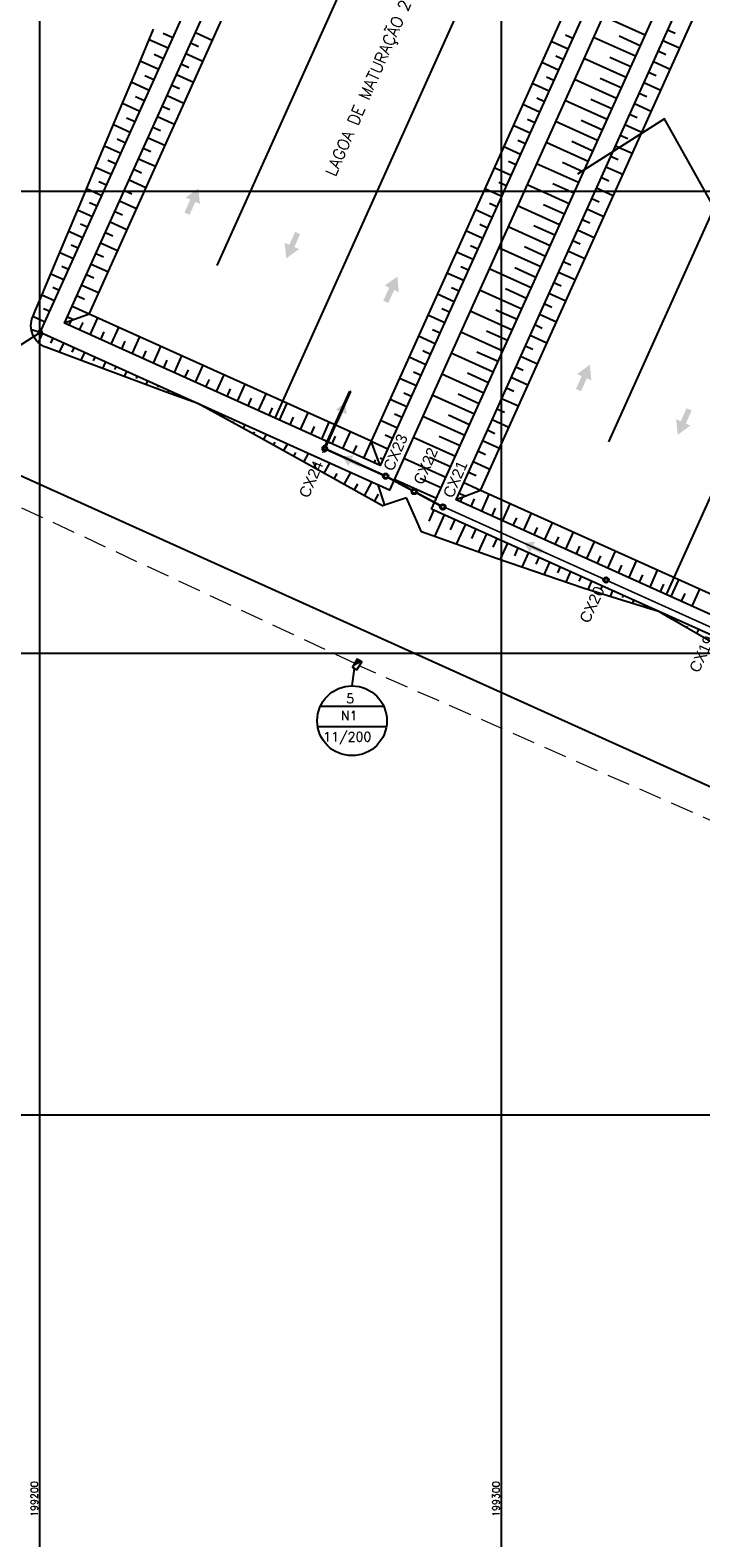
# Model space of a CAD drawing. Header units: millimetres. Extents: x 198996 to 199900, y 8707000 to 8708300.
# Tile 6 of 18: x 199198 to 199343, y 8707508 to 8707835. Entities that reach past the tile are written whole.
import ezdxf
from ezdxf.enums import TextEntityAlignment as Align

# ---------------------------------------------------------------- set-up
doc = ezdxf.new("R2010")
doc.units = ezdxf.units.MM
doc.header["$LTSCALE"] = 5
doc.linetypes.add('DASHDOT', pattern=[1, 0.5, -0.25, 0, -0.25])
doc.linetypes.add('HIDDEN', pattern=[0.375, 0.25, -0.125])
for name, color, linetype in [('-CHICANA', 4, 'Continuous'), ('AR-ALV-CORTE', 4, 'Continuous'), ('AR-EIXOS', 9, 'DASHDOT'), ('AR-TUBULAÇÃO', 2, 'Continuous'), ('Berma', 4, 'Continuous'), ('CAIXA', 7, 'Continuous'), ('CERCA', 3, 'CERCA_LINE'), ('ELE_DUTOS', 3, 'Continuous'), ('ELE_SUBESTAÇÃO', 3, 'Continuous'), ('ELE_TX_GERAL', 2, 'Continuous'), ('LAGOA', 3, 'Continuous'), ('LAGOAS', 6, 'Continuous'), ('MALHA', 9, 'Continuous'), ('MF', 2, 'Continuous'), ('REDE', 22, 'Continuous'), ('TER-BERMA', 4, 'Continuous'), ('TER-COORDENADAS', 101, 'Continuous'), ('TER-COTAS', 7, 'Continuous'), ('TER-OFFSET', 3, 'Continuous'), ('TER-OFFSET-LINHA', 7, 'Continuous'), ('TXT_COORD', 3, 'Continuous')]:
    doc.layers.add(name, color=color, linetype=linetype)
doc.layers.add('TEXTO3', color=4, linetype='Continuous', lineweight=18)
doc.styles.add('GEOSIS', font='ROMANS.SHX')
doc.styles.add('NARROW', font='ARIALN.TTF')
doc.styles.add('ROMANS', font='romans.shx', dxfattribs={"width": 0.85})
doc.linetypes.add('CERCA_LINE', pattern='A,0.5,-0.2,["X",Standard,S=0.1,R=0,X=-0.1,Y=-0.05],-0.25', length=0.95)
doc.dimstyles.new('COTA-500-EXTERNA', dxfattribs={"dimtxt": 2, "dimasz": 1.5, "dimexe": 0, "dimexo": 3, "dimgap": 0.5, "dimtad": 1, "dimzin": 4, "dimdsep": 46, "dimtxsty": 'ROMANS', "dimblk1": 'DOT1', "dimblk2": 'DOT1', "dimsah": 1, "dimcen": 0.2, "dimclrd": 256, "dimclre": 256, "dimclrt": 2, "dimadec": 0, "dimazin": 0, "dimtfac": 1, "dimtix": 1, "dimtmove": 2, "dimatfit": 3, "dimldrblk": 'DOT1', "dimfxl": 0, "dimtvp": 0.025, "dimtolj": 1, "dimtzin": 4, "dimlwd": -1, "dimlwe": -1, "dimarcsym": 0})

# ---------------------------------------------------------------- blocks, each defined once
blk = doc.blocks.new('DOT1')
for q in [(0, 3.36), (0, -3.36)]:
    blk.add_line((0, 0), q)
at = {"linetype": 'ByBlock'}
blk.add_line((0, 0), (-1.2, 0), dxfattribs=at)
at = {"color": 0, "linetype": 'ByBlock', "const_width": 0.36}
blk.add_lwpolyline([(-0.18, 0, 1), (0.18, 0, 1)], format="xyb", close=True, dxfattribs=at)
blk = doc.blocks.new('A$C63F513B7')
at = {"layer": 'AR-ALV-CORTE', "color": 7}
for radius in [0.6, 0.4]:
    blk.add_circle((-1.6, -0.6), radius, dxfattribs=at)
at = {"layer": 'AR-EIXOS', "color": 9, "linetype": 'DASHDOT', "lineweight": 20, "ltscale": 0.005}
blk.add_lwpolyline([(-2.63, -0.6), (12, -0.6)], dxfattribs=at)
at = {"layer": 'AR-TUBULAÇÃO', "color": 7}
blk.add_line((12, -0.73), (12, -0.48), dxfattribs=at)
for points in [[(-1.22, -0.48), (12, -0.48)], [(-1.22, -0.73), (12, -0.73)]]:
    blk.add_lwpolyline(points, dxfattribs=at)
at = {"layer": 'Berma', "color": 9}
blk.add_lwpolyline([(0, 0), (0, -1.2)], dxfattribs=at)
blk = doc.blocks.new('A$C0C100BE6')
blk.add_hatch(color=7).paths.add_polyline_path([(0.772, 0.604), (0.956, 0.808), (1.217, 0), (0.387, 0.178), (0.571, 0.381), (0, 0.898), (0.201, 1.12)])

msp = doc.modelspace()

# ---------------------------------------------------------------- hatches: boundary and pattern name
at = {"layer": 'ELE_SUBESTAÇÃO'}
msp.add_hatch(color=256, dxfattribs=at).paths.add_polyline_path([(199267.75, 8707696.96), (199269.78, 8707698.06), (199268.81, 8707698.66)])

# ---------------------------------------------------------------- linework, layer by layer
at = {"layer": '-CHICANA', "color": 7}
for p, q in [((199238.49, 8707783.91, 1), (199316.54, 8707957.14, 1)), ((199251.01, 8707750.85, 1), (199329.06, 8707924.07, 1)), ((199323.28, 8707745.71, 1), (199401.33, 8707918.93, 1)), ((199335.8, 8707712.64, 1), (199413.85, 8707885.87, 1))]:
    msp.add_line(p, q, dxfattribs=at)
at = {"color": 7}
for centre, radius in [((199274.97, 8707738.3, 1), 0.6), ((199274.97, 8707738.3, 1), 0.4), ((199281.15, 8707734.96, 34.68), 0.6), ((199281.15, 8707734.96, 34.68), 0.4), ((199287.32, 8707731.63, 1), 0.6), ((199287.32, 8707731.63, 1), 0.4), ((199322.69, 8707715.81, 2), 0.6), ((199322.69, 8707715.81, 2), 0.4)]:
    msp.add_circle(centre, radius, dxfattribs=at)
at = {"layer": 'CERCA', "color": 7, "ltscale": 2}
msp.add_line((199160.46, 8707754.35), (199556.52, 8707575.91), dxfattribs=at)
msp.add_lwpolyline([(199535.18, 8707458.35), (199335.38, 8707815.67), (199316.53, 8707803.68)], dxfattribs=at)
at = {"layer": 'ELE_DUTOS', "linetype": 'HIDDEN', "lineweight": 0, "ltscale": 4}
for points in [[(199155.32, 8707750.49), (199268.28, 8707697.81)], [(199375.79, 8707650.38), (199269.25, 8707697.21)]]:
    msp.add_lwpolyline(points, dxfattribs=at)
at = {"layer": 'ELE_SUBESTAÇÃO'}
msp.add_lwpolyline([(199268.72, 8707696.36), (199269.78, 8707698.06), (199268.81, 8707698.66), (199267.75, 8707696.96)], close=True, dxfattribs=at)
at = {"layer": 'ELE_TX_GERAL', "lineweight": -3}
for points in [[(199267.68, 8707692.87), (199268.24, 8707696.66)], [(199260.83, 8707688.49), (199274.53, 8707688.49)], [(199260.23, 8707684.12), (199275.13, 8707684.11)]]:
    msp.add_lwpolyline(points, dxfattribs=at)
msp.add_circle((199267.68, 8707685.33), 7.55, dxfattribs=at)
at = {"layer": 'LAGOA', "color": 7, "elevation": 1}
msp.add_lwpolyline([(199446.91, 8707898.4), (199358.59, 8707702.37), (199290.21, 8707733.18), (199378.53, 8707929.2)], close=True, dxfattribs=at)
at = {"layer": 'MALHA'}
for p, q in [((199200, 8708300), (199200, 8707000)), ((199200, 8708300), (199200, 8707000)), ((199300, 8708300), (199300, 8707000)), ((199300, 8708300), (199300, 8707000)), ((199000, 8707800), (199900, 8707800)), ((199000, 8707700), (199900, 8707700)), ((199000, 8707700), (199900, 8707700)), ((199000, 8707600), (199900, 8707600)), ((199000, 8707600), (199900, 8707600))]:
    msp.add_line(p, q, dxfattribs=at)
at = {"layer": 'REDE', "color": 7, "elevation": 34.68}
msp.add_lwpolyline([(199262.3, 8707744.01, 0.5, 0.5, 0), (199274.42, 8707738.54, 0.5, 0.5, 0)], format="xyseb", dxfattribs=at)
at = {"layer": 'REDE', "color": 7}
for points, const_width, elevation in [([(199275.5, 8707738.01), (199280.62, 8707735.25)], 0.5, 34.68), ([(199281.67, 8707734.68), (199286.8, 8707731.92)], 0.5, 34.68), ([(199322.15, 8707716.05), (199287.9, 8707731.48)], 0.35, 2), ([(199357.84, 8707699.97), (199323.24, 8707715.56)], 0.35, 2)]:
    msp.add_lwpolyline(points, dxfattribs=dict(at, const_width=const_width, elevation=elevation))
at = {"layer": 'TER-BERMA', "color": 7}
for p, q in [((199284.92, 8707731.18, 1), (199376.53, 8707934.49, 1)), ((199360.6, 8707697.08, 1), (199284.92, 8707731.18, 1))]:
    msp.add_line(p, q, dxfattribs=at)
at = {"layer": 'TER-BERMA', "color": 7, "elevation": 1}
for points in [[(199367.41, 8707938.6), (199275.81, 8707735.29), (199200.13, 8707769.38), (199291.74, 8707972.7)], [(199362.12, 8707936.6), (199273.8, 8707740.58), (199205.42, 8707771.38), (199293.74, 8707967.41)], [(199446.91, 8707898.4), (199358.59, 8707702.37), (199290.21, 8707733.18), (199378.53, 8707929.2)]]:
    msp.add_lwpolyline(points, close=True, dxfattribs=at)
at = {"layer": 'TER-COTAS', "color": 7}
msp.add_line((199200.13, 8707769.38, 1), (199198.22, 8707769.98, 0.56), dxfattribs=at)
at = {"layer": 'TER-OFFSET', "color": 7}
for p, q in [((199210.71, 8707773.39, 1), (199205.42, 8707771.38, 1)), ((199273.8, 8707740.58, 1), (199271.8, 8707745.87, 1)), ((199295.5, 8707735.19, 1), (199290.21, 8707733.18, 1))]:
    msp.add_line(p, q, dxfattribs=at)
at = {"layer": 'TER-OFFSET', "color": 7, "elevation": 1}
for points in [[(199356.83, 8707934.59), (199271.8, 8707745.87), (199210.71, 8707773.39), (199295.75, 8707962.12)], [(199441.62, 8707896.39), (199356.59, 8707707.66), (199295.5, 8707735.19), (199380.54, 8707923.91)]]:
    msp.add_lwpolyline(points, close=True, dxfattribs=at)
at = {"layer": 'TER-OFFSET', "color": 7}
msp.add_lwpolyline([(199234.29, 8707753.99), (199227.44, 8707756.46), (199208.66, 8707763.47), (199201.39, 8707766.19, -0.426105), (199198.53, 8707772.81), (199199.13, 8707774.22), (199200.68, 8707777.91), (199200.91, 8707778.46), (199205.33, 8707788.98), (199209.2, 8707798.2), (199213.08, 8707807.42), (199216.96, 8707816.64), (199220.83, 8707825.86), (199224.71, 8707835.09)], format="xyb", dxfattribs=at)
for points in [[(199279.51, 8707733.62), (199274.27, 8707731.88), (199263.04, 8707738.12), (199245.5, 8707747.86), (199234.29, 8707753.99)], [(199334.31, 8707708.93), (199317.97, 8707713.97), (199298.95, 8707720.44), (199282.7, 8707726.25), (199281.18, 8707729.69), (199279.51, 8707733.62)], [(199364.55, 8707695.3), (199359.34, 8707694.29), (199354.35, 8707697.33), (199336.92, 8707707.34), (199334.31, 8707708.93)]]:
    msp.add_lwpolyline(points, dxfattribs=at)
at = {"layer": 'TER-OFFSET-LINHA', "color": 7}
for p, q in [((199237.41, 8707832.65, 34.68), (199233.77, 8707834.29, 34.68)), ((199310.82, 8707832.48, 34.68), (199314.47, 8707830.84, 34.68)), ((199313.88, 8707833.85, 34.68), (199315.5, 8707833.12, 34.68)), ((199338.64, 8707830.92, 34.68), (199334.99, 8707832.56, 34.68)), ((199337.64, 8707834.11, 34.68), (199336.02, 8707834.84, 34.68)), ((199235.36, 8707828.09, 34.68), (199231.71, 8707829.74, 34.68)), ((199234.39, 8707831.27, 34.68), (199232.74, 8707832.01, 34.68)), ((199311.79, 8707829.3, 34.68), (199313.44, 8707828.56, 34.68)), ((199335.62, 8707829.54, 34.68), (199333.96, 8707830.28, 34.68)), ((199232.31, 8707826.73, 34.68), (199230.69, 8707827.46, 34.68)), ((199308.77, 8707827.92, 34.68), (199312.42, 8707826.28, 34.68)), ((199336.58, 8707826.36, 34.68), (199332.94, 8707828, 34.68)), ((199230.29, 8707822.15, 34.68), (199228.63, 8707822.9, 34.68)), ((199233.31, 8707823.53, 34.68), (199229.66, 8707825.18, 34.68)), ((199306.72, 8707823.36, 34.68), (199310.36, 8707821.72, 34.68)), ((199309.77, 8707824.73, 34.68), (199311.39, 8707824, 34.68)), ((199334.53, 8707821.8, 34.68), (199330.88, 8707823.44, 34.68)), ((199333.53, 8707824.99, 34.68), (199331.91, 8707825.72, 34.68)), ((199231.25, 8707818.97, 34.68), (199227.61, 8707820.62, 34.68)), ((199307.68, 8707820.18, 34.68), (199309.34, 8707819.44, 34.68)), ((199331.51, 8707820.42, 34.68), (199329.86, 8707821.16, 34.68)), ((199228.2, 8707817.61, 34.68), (199226.58, 8707818.34, 34.68)), ((199304.66, 8707818.8, 34.68), (199308.31, 8707817.16, 34.68)), ((199329.42, 8707815.88, 34.68), (199327.8, 8707816.61, 34.68)), ((199332.48, 8707817.24, 34.68), (199328.83, 8707818.88, 34.68)), ((199226.18, 8707813.04, 34.68), (199224.53, 8707813.78, 34.68)), ((199229.2, 8707814.42, 34.68), (199225.55, 8707816.06, 34.68)), ((199302.61, 8707814.25, 34.68), (199306.26, 8707812.6, 34.68)), ((199305.66, 8707815.61, 34.68), (199307.28, 8707814.88, 34.68)), ((199330.42, 8707812.68, 34.68), (199326.77, 8707814.33, 34.68)), ((199227.15, 8707809.86, 34.68), (199223.5, 8707811.5, 34.68)), ((199300.55, 8707809.69, 34.68), (199304.2, 8707808.04, 34.68)), ((199303.58, 8707811.07, 34.68), (199305.23, 8707810.32, 34.68)), ((199328.37, 8707808.12, 34.68), (199324.72, 8707809.77, 34.68)), ((199327.4, 8707811.3, 34.68), (199325.75, 8707812.05, 34.68)), ((199225.09, 8707805.3, 34.68), (199221.44, 8707806.94, 34.68)), ((199224.09, 8707808.49, 34.68), (199222.47, 8707809.22, 34.68)), ((199301.55, 8707806.49, 34.68), (199303.17, 8707805.76, 34.68)), ((199325.31, 8707806.76, 34.68), (199323.69, 8707807.49, 34.68)), ((199222.07, 8707803.92, 34.68), (199220.42, 8707804.66, 34.68)), ((199298.5, 8707805.13, 34.68), (199302.15, 8707803.49, 34.68)), ((199326.31, 8707803.57, 34.68), (199322.67, 8707805.21, 34.68)), ((199219.98, 8707799.37, 34.68), (199218.36, 8707800.1, 34.68)), ((199223.04, 8707800.74, 34.68), (199219.39, 8707802.38, 34.68)), ((199296.45, 8707800.57, 34.68), (199300.09, 8707798.93, 34.68)), ((199299.47, 8707801.95, 34.68), (199301.12, 8707801.21, 34.68)), ((199324.26, 8707799.01, 34.68), (199320.61, 8707800.65, 34.68)), ((199323.29, 8707802.18, 34.68), (199321.64, 8707802.93, 34.68)), ((199220.98, 8707796.18, 34.68), (199217.34, 8707797.82, 34.68)), ((199297.45, 8707797.38, 34.68), (199299.07, 8707796.65, 34.68)), ((199321.21, 8707797.64, 34.68), (199319.59, 8707798.37, 34.68)), ((199218.93, 8707791.62, 34.68), (199215.28, 8707793.27, 34.68)), ((199217.93, 8707794.82, 34.68), (199216.31, 8707795.55, 34.68)), ((199294.39, 8707796.01, 34.68), (199298.04, 8707794.37, 34.68)), ((199319.18, 8707793.07, 34.68), (199317.53, 8707793.81, 34.68)), ((199322.21, 8707794.45, 34.68), (199318.56, 8707796.09, 34.68)), ((199215.88, 8707790.26, 34.68), (199214.26, 8707790.99, 34.68)), ((199292.34, 8707791.45, 34.68), (199295.99, 8707789.81, 34.68)), ((199295.36, 8707792.83, 34.68), (199297.01, 8707792.09, 34.68)), ((199320.15, 8707789.89, 34.68), (199316.5, 8707791.53, 34.68)), ((199216.88, 8707787.06, 34.68), (199213.23, 8707788.71, 34.68)), ((199290.29, 8707786.89, 34.68), (199293.93, 8707785.25, 34.68)), ((199293.34, 8707788.26, 34.68), (199294.96, 8707787.53, 34.68)), ((199318.1, 8707785.33, 34.68), (199314.45, 8707786.97, 34.68)), ((199317.1, 8707788.52, 34.68), (199315.48, 8707789.25, 34.68)), ((199214.82, 8707782.51, 34.68), (199211.17, 8707784.15, 34.68)), ((199213.85, 8707785.68, 34.68), (199212.2, 8707786.43, 34.68)), ((199291.25, 8707783.72, 34.68), (199292.91, 8707782.97, 34.68)), ((199315.08, 8707783.95, 34.68), (199313.42, 8707784.69, 34.68)), ((199211.77, 8707781.14, 34.68), (199210.15, 8707781.87, 34.68)), ((199288.23, 8707782.33, 34.68), (199291.88, 8707780.69, 34.68)), ((199316.04, 8707780.77, 34.68), (199312.4, 8707782.42, 34.68)), ((199209.75, 8707776.57, 34.68), (199208.09, 8707777.31, 34.68)), ((199212.77, 8707777.95, 34.68), (199209.12, 8707779.59, 34.68)), ((199286.18, 8707777.78, 34.68), (199289.82, 8707776.13, 34.68)), ((199289.23, 8707779.14, 34.68), (199290.85, 8707778.41, 34.68)), ((199313.99, 8707776.21, 34.68), (199310.34, 8707777.86, 34.68)), ((199312.99, 8707779.41, 34.68), (199311.37, 8707780.14, 34.68)), ((199210.71, 8707773.39, 34.68), (199207.07, 8707775.03, 34.68)), ((199287.14, 8707774.6, 34.68), (199288.8, 8707773.85, 34.68)), ((199310.97, 8707774.83, 34.68), (199309.32, 8707775.58, 34.68)), ((199207.41, 8707772.14, 34.68), (199206.04, 8707772.75, 34.68)), ((199206.75, 8707771.89, 34.68), (199206.34, 8707770.97, 34.68)), ((199209.34, 8707771.57, 34.68), (199208.61, 8707769.95, 34.68)), ((199212.54, 8707772.57, 34.68), (199210.89, 8707768.92, 34.68)), ((199217.1, 8707770.51, 34.68), (199215.45, 8707766.87, 34.68)), ((199284.12, 8707773.22, 34.68), (199287.77, 8707771.57, 34.68)), ((199308.88, 8707770.29, 34.68), (199307.26, 8707771.02, 34.68)), ((199311.94, 8707771.65, 34.68), (199308.29, 8707773.3, 34.68)), ((199213.92, 8707769.54, 34.68), (199213.17, 8707767.89, 34.68)), ((199218.48, 8707767.49, 34.68), (199217.73, 8707765.84, 34.68)), ((199221.65, 8707768.46, 34.68), (199220.01, 8707764.81, 34.68)), ((199282.07, 8707768.66, 34.68), (199285.72, 8707767.02, 34.68)), ((199285.12, 8707770.03, 34.68), (199286.74, 8707769.3, 34.68)), ((199309.88, 8707767.1, 34.68), (199306.24, 8707768.74, 34.68)), ((199223.02, 8707765.41, 34.68), (199222.29, 8707763.78, 34.68)), ((199226.21, 8707766.4, 34.68), (199224.57, 8707762.76, 34.68)), ((199230.77, 8707764.35, 34.68), (199229.13, 8707760.7, 34.68)), ((199280.02, 8707764.1, 34.68), (199283.66, 8707762.46, 34.68)), ((199283.04, 8707765.48, 34.68), (199284.69, 8707764.74, 34.68)), ((199307.83, 8707762.54, 34.68), (199304.18, 8707764.18, 34.68)), ((199306.86, 8707765.72, 34.68), (199305.21, 8707766.46, 34.68)), ((199227.59, 8707763.38, 34.68), (199226.85, 8707761.73, 34.68)), ((199232.15, 8707761.33, 34.68), (199231.41, 8707759.68, 34.68)), ((199235.33, 8707762.3, 34.68), (199233.69, 8707758.65, 34.68)), ((199281.02, 8707760.91, 34.68), (199282.64, 8707760.18, 34.68)), ((199304.77, 8707761.17, 34.68), (199303.15, 8707761.9, 34.68)), ((199236.7, 8707759.24, 34.68), (199235.97, 8707757.62, 34.68)), ((199239.89, 8707760.24, 34.68), (199238.25, 8707756.6, 34.68)), ((199244.45, 8707758.19, 34.68), (199242.8, 8707754.54, 34.68)), ((199277.96, 8707759.54, 34.68), (199281.61, 8707757.9, 34.68)), ((199302.72, 8707756.61, 34.68), (199301.1, 8707757.34, 34.68)), ((199305.77, 8707757.98, 34.68), (199302.13, 8707759.62, 34.68)), ((199241.27, 8707757.22, 34.68), (199240.53, 8707755.57, 34.68)), ((199245.83, 8707755.17, 34.68), (199245.08, 8707753.52, 34.68)), ((199249.01, 8707756.14, 34.68), (199247.36, 8707752.49, 34.68)), ((199253.57, 8707754.08, 34.68), (199251.92, 8707750.43, 34.68)), ((199275.91, 8707754.98, 34.68), (199279.55, 8707753.34, 34.68)), ((199278.93, 8707756.36, 34.68), (199280.58, 8707755.62, 34.68)), ((199303.72, 8707753.42, 34.68), (199300.07, 8707755.06, 34.68)), ((199250.37, 8707753.08, 34.68), (199249.64, 8707751.46, 34.68)), ((199254.95, 8707751.06, 34.68), (199254.2, 8707749.41, 34.68)), ((199258.12, 8707752.03, 34.68), (199256.48, 8707748.38, 34.68)), ((199276.91, 8707751.79, 34.68), (199278.53, 8707751.06, 34.68)), ((199300.67, 8707752.05, 34.68), (199299.05, 8707752.78, 34.68)), ((199259.5, 8707749.01, 34.68), (199258.76, 8707747.35, 34.68)), ((199262.68, 8707749.97, 34.68), (199261.04, 8707746.33, 34.68)), ((199267.24, 8707747.92, 34.68), (199265.6, 8707744.27, 34.68)), ((199273.85, 8707750.42, 34.68), (199277.5, 8707748.78, 34.68)), ((199298.64, 8707747.48, 34.68), (199296.99, 8707748.23, 34.68)), ((199301.67, 8707748.86, 34.68), (199298.02, 8707750.5, 34.68)), ((199264.05, 8707746.92, 34.68), (199263.32, 8707745.3, 34.68)), ((199268.62, 8707744.9, 34.68), (199267.88, 8707743.25, 34.68)), ((199271.8, 8707745.87, 34.68), (199270.16, 8707742.22, 34.68)), ((199271.8, 8707745.87, 34.68), (199275.45, 8707744.22, 34.68)), ((199274.82, 8707747.25, 34.68), (199276.47, 8707746.5, 34.68)), ((199299.61, 8707744.3, 34.68), (199295.97, 8707745.95, 34.68)), ((199272.71, 8707741.8, 34.68), (199272.44, 8707741.19, 34.68)), ((199273.79, 8707742.23, 34.68), (199274.42, 8707741.94, 34.68)), ((199297.56, 8707739.74, 34.68), (199293.91, 8707741.39, 34.68)), ((199296.56, 8707742.94, 34.68), (199294.94, 8707743.67, 34.68)), ((199294.54, 8707738.36, 34.68), (199292.88, 8707739.11, 34.68)), ((199292.2, 8707733.93, 34.68), (199290.83, 8707734.55, 34.68)), ((199295.5, 8707735.19, 34.68), (199291.86, 8707736.83, 34.68)), ((199291.54, 8707733.68, 34.68), (199291.13, 8707732.77, 34.68)), ((199294.14, 8707733.36, 34.68), (199293.41, 8707731.74, 34.68)), ((199297.33, 8707734.36, 34.68), (199295.69, 8707730.72, 34.68)), ((199298.71, 8707731.34, 34.68), (199297.96, 8707729.69, 34.68)), ((199301.89, 8707732.31, 34.68), (199300.24, 8707728.66, 34.68)), ((199303.27, 8707729.29, 34.68), (199302.52, 8707727.64, 34.68)), ((199306.45, 8707730.26, 34.68), (199304.8, 8707726.61, 34.68)), ((199311, 8707728.2, 34.68), (199309.36, 8707724.56, 34.68)), ((199307.81, 8707727.2, 34.68), (199307.08, 8707725.58, 34.68)), ((199312.38, 8707725.18, 34.68), (199311.64, 8707723.53, 34.68)), ((199315.56, 8707726.15, 34.68), (199313.92, 8707722.5, 34.68)), ((199316.94, 8707723.13, 34.68), (199316.2, 8707721.47, 34.68)), ((199320.12, 8707724.09, 34.68), (199318.48, 8707720.45, 34.68)), ((199324.68, 8707722.04, 34.68), (199323.04, 8707718.39, 34.68)), ((199321.49, 8707721.04, 34.68), (199320.76, 8707719.42, 34.68)), ((199326.06, 8707719.02, 34.68), (199325.32, 8707717.37, 34.68)), ((199329.24, 8707719.99, 34.68), (199327.6, 8707716.34, 34.68)), ((199330.62, 8707716.96, 34.68), (199329.88, 8707715.31, 34.68)), ((199333.8, 8707717.93, 34.68), (199332.15, 8707714.29, 34.68)), ((199335.16, 8707714.88, 34.68), (199334.43, 8707713.26, 34.68)), ((199338.36, 8707715.88, 34.68), (199336.71, 8707712.23, 34.68)), ((199339.74, 8707712.86, 34.68), (199338.99, 8707711.2, 34.68)), ((199342.91, 8707713.82, 34.68), (199341.27, 8707710.18, 34.68))]:
    msp.add_line(p, q, dxfattribs=at)
at = {"layer": 'TER-OFFSET-LINHA', "color": 7, "flags": 128}
for points in [[(199331.14, 8707833.75), (199322.02, 8707837.86)], [(199227.86, 8707830.92), (199223.74, 8707832.78)], [(199228.89, 8707833.2), (199226.8, 8707834.14)], [(199329.08, 8707829.19), (199319.97, 8707833.3)], [(199330.11, 8707831.47), (199325.55, 8707833.52)], [(199226.83, 8707828.64), (199224.8, 8707829.56)], [(199225.81, 8707826.36), (199221.8, 8707828.17)], [(199327.03, 8707824.63), (199317.91, 8707828.74)], [(199328.06, 8707826.91), (199323.5, 8707828.96)], [(199223.75, 8707821.81), (199219.86, 8707823.56)], [(199224.78, 8707824.08), (199222.81, 8707824.97)], [(199324.98, 8707820.07), (199315.86, 8707824.18)], [(199326, 8707822.35), (199321.44, 8707824.4)], [(199222.73, 8707819.53), (199220.81, 8707820.39)], [(199322.92, 8707815.51), (199313.8, 8707819.62)], [(199323.95, 8707817.79), (199319.39, 8707819.85)], [(199221.7, 8707817.25), (199217.93, 8707818.95)], [(199219.65, 8707812.69), (199215.99, 8707814.34)], [(199220.67, 8707814.97), (199218.81, 8707815.8)], [(199320.87, 8707810.95), (199311.75, 8707815.06)], [(199321.9, 8707813.23), (199317.34, 8707815.29)], [(199217.59, 8707808.13), (199214.05, 8707809.73)], [(199218.62, 8707810.41), (199216.82, 8707811.22)], [(199318.81, 8707806.4), (199309.7, 8707810.5)], [(199319.84, 8707808.67), (199315.28, 8707810.73)], [(199216.56, 8707805.85), (199214.82, 8707806.64)], [(199215.54, 8707803.57), (199212.11, 8707805.11)], [(199316.76, 8707801.84), (199307.64, 8707805.94)], [(199317.79, 8707804.12), (199313.23, 8707806.17)], [(199213.48, 8707799.01), (199210.17, 8707800.5)], [(199214.51, 8707801.29), (199212.83, 8707802.05)], [(199314.71, 8707797.28), (199305.59, 8707801.39)], [(199315.73, 8707799.56), (199311.17, 8707801.61)], [(199212.46, 8707796.73), (199210.83, 8707797.47)], [(199312.65, 8707792.72), (199303.54, 8707796.83)], [(199313.68, 8707795), (199309.12, 8707797.05)], [(199211.43, 8707794.45), (199208.23, 8707795.89)], [(199209.38, 8707789.89), (199206.3, 8707791.28)], [(199210.4, 8707792.17), (199208.83, 8707792.88)], [(199310.6, 8707788.16), (199301.48, 8707792.27)], [(199311.63, 8707790.44), (199307.07, 8707792.49)], [(199208.35, 8707787.62), (199206.84, 8707788.3)], [(199308.54, 8707783.6), (199299.43, 8707787.71)], [(199309.57, 8707785.88), (199305.01, 8707787.94)], [(199207.32, 8707785.34), (199204.36, 8707786.67)], [(199206.3, 8707783.06), (199204.84, 8707783.71)], [(199205.27, 8707780.78), (199202.42, 8707782.06)], [(199306.49, 8707779.04), (199297.37, 8707783.15)], [(199307.52, 8707781.32), (199302.96, 8707783.38)], [(199203.21, 8707776.22), (199200.48, 8707777.45)], [(199204.24, 8707778.5), (199202.85, 8707779.13)], [(199304.44, 8707774.48), (199295.32, 8707778.59)], [(199305.46, 8707776.76), (199300.91, 8707778.82)], [(199202.19, 8707773.94), (199200.85, 8707774.54)], [(199302.38, 8707769.93), (199293.27, 8707774.03)], [(199303.41, 8707772.21), (199298.85, 8707774.26)], [(199201.16, 8707771.66), (199198.54, 8707772.84)], [(199200.59, 8707769.18), (199199.71, 8707767.23)], [(199202.87, 8707768.15), (199202.38, 8707767.07)], [(199205.15, 8707767.12), (199204.25, 8707765.12)], [(199300.33, 8707765.37), (199291.21, 8707769.48)], [(199301.36, 8707767.65), (199296.8, 8707769.7)], [(199207.43, 8707766.09), (199207.01, 8707765.17)], [(199209.71, 8707765.07), (199208.94, 8707763.37)], [(199211.99, 8707764.04), (199211.64, 8707763.27)], [(199298.28, 8707760.81), (199289.16, 8707764.92)], [(199299.3, 8707763.09), (199294.74, 8707765.14)], [(199214.27, 8707763.01), (199213.64, 8707761.62)], [(199216.54, 8707761.99), (199216.26, 8707761.36)], [(199218.82, 8707760.96), (199218.33, 8707759.86)], [(199297.25, 8707758.53), (199292.69, 8707760.58)], [(199221.1, 8707759.93), (199220.89, 8707759.46)], [(199223.38, 8707758.91), (199223.02, 8707758.11)], [(199225.66, 8707757.88), (199225.52, 8707757.56)], [(199296.22, 8707756.25), (199287.1, 8707760.36)], [(199227.94, 8707756.85), (199227.72, 8707756.36)], [(199230.22, 8707755.82), (199230.15, 8707755.67)], [(199232.5, 8707754.8), (199232.44, 8707754.66)], [(199294.17, 8707751.69), (199285.05, 8707755.8)], [(199295.19, 8707753.97), (199290.64, 8707756.02)], [(199235.35, 8707753.41), (199235.39, 8707753.5)], [(199237.54, 8707752.21), (199237.61, 8707752.34)], [(199239.73, 8707751.01), (199239.96, 8707751.44)], [(199292.11, 8707747.13), (199283, 8707751.24)], [(199293.14, 8707749.41), (199288.58, 8707751.47)], [(199241.93, 8707749.81), (199242.09, 8707750.11)], [(199244.12, 8707748.61), (199244.54, 8707749.38)], [(199246.31, 8707747.41), (199246.57, 8707747.88)], [(199248.5, 8707746.19), (199249.12, 8707747.31)], [(199250.68, 8707744.98), (199251.04, 8707745.63)], [(199252.87, 8707743.77), (199253.69, 8707745.25)], [(199290.06, 8707742.57), (199280.94, 8707746.68)], [(199291.09, 8707744.85), (199286.53, 8707746.91)], [(199255.05, 8707742.55), (199255.51, 8707743.39)], [(199257.24, 8707741.34), (199258.26, 8707743.19)], [(199259.42, 8707740.13), (199259.99, 8707741.14)], [(199261.61, 8707738.91), (199262.84, 8707741.13)], [(199288.01, 8707738.02), (199278.89, 8707742.12)], [(199289.03, 8707740.3), (199284.47, 8707742.35)], [(199263.79, 8707737.7), (199264.46, 8707738.9)], [(199265.98, 8707736.48), (199267.41, 8707739.07)], [(199286.98, 8707735.74), (199282.42, 8707737.79)], [(199268.17, 8707735.27), (199268.93, 8707736.65)], [(199270.35, 8707734.06), (199271.99, 8707737.01)], [(199274.76, 8707732.04), (199273.31, 8707736.41)], [(199285.95, 8707733.46), (199276.83, 8707737.56)], [(199272.54, 8707732.84), (199273.41, 8707734.41)], [(199285.38, 8707730.97), (199284.28, 8707728.53)], [(199287.66, 8707729.95), (199285.54, 8707725.23)], [(199289.94, 8707728.92), (199288.92, 8707726.65)], [(199292.22, 8707727.89), (199290.26, 8707723.54)], [(199294.5, 8707726.86), (199293.56, 8707724.78)], [(199296.78, 8707725.84), (199294.98, 8707721.86)], [(199299.06, 8707724.81), (199298.2, 8707722.91)], [(199301.34, 8707723.78), (199299.71, 8707720.18)], [(199303.62, 8707722.76), (199302.85, 8707721.06)], [(199305.89, 8707721.73), (199304.47, 8707718.56)], [(199308.17, 8707720.7), (199307.51, 8707719.23)], [(199310.45, 8707719.68), (199309.22, 8707716.95)], [(199312.73, 8707718.65), (199312.17, 8707717.39)], [(199315.01, 8707717.62), (199313.98, 8707715.33)], [(199317.29, 8707716.59), (199316.82, 8707715.56)], [(199319.57, 8707715.57), (199318.74, 8707713.74)], [(199321.85, 8707714.54), (199321.5, 8707713.77)], [(199324.13, 8707713.51), (199323.56, 8707712.25)], [(199326.41, 8707712.49), (199326.19, 8707712)], [(199328.69, 8707711.46), (199328.37, 8707710.76)], [(199330.97, 8707710.43), (199330.87, 8707710.23)], [(199333.25, 8707709.41), (199333.19, 8707709.27)], [(199335.85, 8707707.99), (199335.91, 8707708.08)], [(199338, 8707706.72), (199338.25, 8707707.15)], [(199340.17, 8707705.47), (199340.36, 8707705.79)], [(199342.34, 8707704.23), (199342.83, 8707705.09)]]:
    msp.add_lwpolyline(points, dxfattribs=at)

# ---------------------------------------------------------------- block references
at = {"layer": 'CAIXA', "color": 7}
for p, xscale, yscale, zscale, rotation in [((199229.94, 8707798.65, 343), -4.000000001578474, 3.999999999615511, 4, 203.6726843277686), ((199257.89, 8707787.41, 343), -4.000000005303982, 3.999999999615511, 4, 23.82133673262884), ((199273.03, 8707779.6, 343), -3.999999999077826, 3.999999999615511, 4, 203.0918001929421), ((199314.73, 8707760.45, 343), -4.000000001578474, 3.999999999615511, 4, 203.6726843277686), ((199262.89, 8707752.68, 34.68), -2.999999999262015, 2.999999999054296, 3, 204.9099081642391), ((199342.68, 8707749.21, 343), -4.000000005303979, 3.999999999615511, 4, 23.82133673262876), ((199266.86, 8707739.22, 68.36), -2.999999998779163, 2.999999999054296, 3, 292.8835035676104), ((199306.22, 8707720.52, 35.68), -2.999999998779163, 2.999999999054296, 3, 292.8835035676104)]:
    msp.add_blockref('A$C0C100BE6', p, dxfattribs=dict(at, xscale=xscale, yscale=yscale, zscale=zscale, rotation=rotation))
at = {"layer": 'MF', "color": 7, "xscale": -1, "rotation": 245.7458953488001}
msp.add_blockref('A$C63F513B7', (199262.95, 8707745.46, 1), dxfattribs=at)

# ---------------------------------------------------------------- texts
at = {"layer": 'ELE_TX_GERAL', "lineweight": -3, "style": 'ROMANS'}
for s, p in [('5', (199266.43, 8707689.13)), ('N1', (199265.26, 8707685.45)), ('11/200', (199261.41, 8707680.87))]:
    msp.add_text(s, height=2, rotation=360, dxfattribs=at).set_placement(p)
at = {"layer": 'LAGOAS', "color": 7, "style": 'ROMANS'}
msp.add_text('LAGOA DE MATURAÇÃO 2', height=2.5, rotation=66.392, dxfattribs=at).set_placement((199273, 8707821.56, 343), align=Align.BOTTOM_CENTER)
at = {"layer": 'TEXTO3', "color": 7, "style": 'NARROW', "width": 1.2}
for s, rotation, p in [('CX23', 66.4979, (199278.84, 8707742.66, 1)), ('CX22', 66.4979, (199285.37, 8707739.72, 1)), ('CX24', 66.4979, (199260.56, 8707736.85, 1)), ('CX21', 66.4979, (199291.78, 8707736.84, 1)), ('CX20', 65.1645, (199321.38, 8707709.67, 1)), ('CX19', 65.1645, (199345.16, 8707698.96, 1))]:
    msp.add_text(s, height=2.4, rotation=rotation, dxfattribs=at).set_placement(p, align=Align.BOTTOM_CENTER)
at = {"layer": 'TXT_COORD', "style": 'GEOSIS'}
for s, p in [('199200', (199200.08, 8707520.68)), ('199300', (199300.08, 8707520.68))]:
    msp.add_text(s, height=1.5, rotation=90, dxfattribs=at).set_placement(p, align=Align.BOTTOM_RIGHT)

# ---------------------------------------------------------------- leaders
at = {"layer": 'TER-COORDENADAS', "annotation_type": 0, "has_hookline": 1, "hookline_direction": 1, "text_width": 21.94}
msp.add_leader([(199200.13, 8707769.38, 1), (199184.63, 8707759.59, 1), (199183.33, 8707759.59, 1)], dimstyle='COTA-500-EXTERNA', override={"dimasz": 1.3, "dimgap": 0.5, "dimtad": 0, "dimldrblk": 'Dot'}, dxfattribs=at)

doc.saveas('drawing.dxf')
